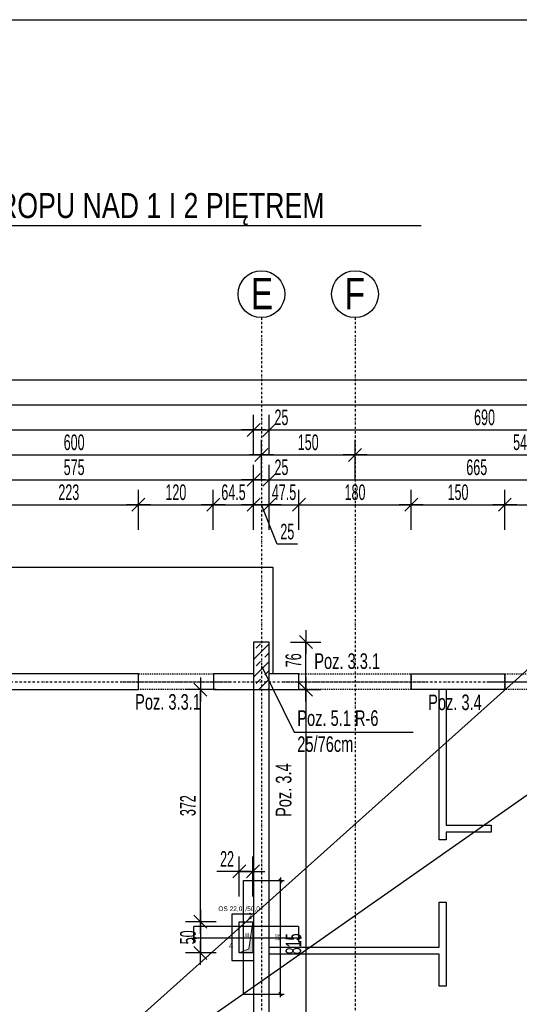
# Model space of a CAD drawing. Header units: millimetres. Extents: x -796 to 14823, y -2819 to 1873.
# Tile 50 of 51: x 12848 to 13648, y 190 to 1767. Entities that reach past the tile are written whole.
import ezdxf
from ezdxf.enums import TextEntityAlignment as Align

# ---------------------------------------------------------------- set-up
doc = ezdxf.new("R2010")
doc.units = ezdxf.units.MM
doc.header["$LTSCALE"] = 10
doc.linetypes.add('MO', pattern=[0.7, 0.35, -0.17, 0.01, -0.17])
doc.linetypes.add('MP', pattern=[0.36, 0.2, -0.16])
for name, color, linetype in [('BA_szr', 1, 'Continuous'), ('BA_txs', 2, 'Continuous'), ('BA_wym', 1, 'Continuous'), ('BD_lpm', 1, 'MP'), ('BD_osm', 1, 'MO'), ('BD_txs', 2, 'Continuous'), ('BD_wic', 1, 'Continuous'), ('BD_wig', 3, 'Continuous'), ('BZ_odn', 1, 'Continuous'), ('BZ_sym', 7, 'Continuous'), ('BZ_txg', 3, 'Continuous'), ('BZ_txs', 2, 'Continuous')]:
    doc.layers.add(name, color=color, linetype=linetype)
doc.layers.add('Nowe_A-Przebicia_Nr_pióra__1', color=7, linetype='Continuous', lineweight=13)
doc.layers.add('Nowe_A-Ściany-Zewnętrzne_Nr_pióra__47', color=7, linetype='Continuous', lineweight=15)
doc.layers.add('Nowe_A-Przebicia_Nr_pióra__102', color=7, linetype='Continuous', lineweight=5, true_color=0xcccccc)
doc.styles.add('BIKTG', font='bikromsw.shx', dxfattribs={"width": 0.8})
doc.styles.add('BIKTS', font='bikromsw.shx', dxfattribs={"width": 0.8})
doc.styles.add('BIKWYM', font='bikromsw.shx', dxfattribs={"width": 0.6})
doc.styles.add('STYL_AUTOMATYCZNY_1', font='arial.ttf')
doc.dimstyles.new('BA_KR_100_cm', dxfattribs={"dimtxt": 25, "dimasz": 1.666667, "dimexe": 24, "dimexo": 0, "dimgap": 0, "dimtad": 0, "dimdec": 1, "dimrnd": 0.5, "dimzin": 9, "dimdsep": 46, "dimtxsty": 'BIKWYM', "dimblk": 'WYM-KR', "dimcen": 0, "dimdle": 20, "dimclrd": 256, "dimclre": 256, "dimclrt": 2, "dimadec": 0, "dimazin": 0, "dimtfac": 0.033333, "dimtdec": 1, "dimtmove": 0, "dimatfit": 3, "dimldrblk": 'WYM-KR', "dimfxl": 25, "dimfxlon": 1, "dimtvp": 0.8, "dimtolj": 1, "dimarcsym": 0})
doc.dimstyles.new('BA_KR_25_cm', dxfattribs={"dimscale": 0.25, "dimtxt": 25, "dimasz": 1.666667, "dimexe": 24, "dimexo": 0, "dimgap": 0, "dimtad": 0, "dimdec": 1, "dimrnd": 0.5, "dimzin": 9, "dimdsep": 46, "dimtxsty": 'BIKWYM', "dimblk": 'WYM-KR', "dimcen": 0, "dimdle": 20, "dimclrd": 256, "dimclre": 256, "dimclrt": 7, "dimadec": 0, "dimazin": 0, "dimtfac": 0.033333, "dimtdec": 1, "dimtmove": 0, "dimatfit": 3, "dimldrblk": 'WYM-KR', "dimfxl": 1, "dimtvp": 0.8, "dimtolj": 1, "dimarcsym": 0})
doc.dimstyles.new('BZ_ST_100_cm', dxfattribs={"dimtxt": 25, "dimasz": 1.666667, "dimexe": 24, "dimexo": 0, "dimgap": 0, "dimtad": 0, "dimdec": 1, "dimrnd": 0.5, "dimdsep": 46, "dimtxsty": 'BIKWYM', "dimblk": 'WYM-ST', "dimcen": 0, "dimdle": 20, "dimclrd": 256, "dimclre": 256, "dimclrt": 7, "dimadec": 0, "dimazin": 0, "dimtfac": 0.033333, "dimtdec": 1, "dimtix": 1, "dimtmove": 2, "dimatfit": 3, "dimldrblk": 'WYM-ST', "dimfxl": 25, "dimfxlon": 1, "dimtvp": 0.8, "dimtolj": 1, "dimtzin": 0, "dimarcsym": 0})

# ---------------------------------------------------------------- blocks, each defined once
blk = doc.blocks.new('WYM-KR')
at = {"linetype": 'ByBlock'}
blk.add_line((11.52, 0), (-11.52, 0), dxfattribs=at)
at = {"color": 7, "linetype": 'ByBlock'}
blk.add_line((6.24, 6.24), (-6.24, -6.24), dxfattribs=at)
blk = doc.blocks.new('*D355')
at = {"layer": 'BD_wic', "lineweight": -2}
for p, q in [((13206.6, 387.9), (13271.6, 387.9)), ((13265.6, 206.3), (13265.6, 387.4)), ((13206.6, 205.9), (13271.6, 205.9))]:
    blk.add_line(p, q, dxfattribs=at)
at = {"layer": 'Defpoints', "color": 0}
for p in [(13206.6, 387.9), (13265.6, 387.9), (13206.6, 205.9)]:
    blk.add_point(p, dxfattribs=at)
at = {"layer": 'BD_wic', "lineweight": -2, "xscale": 0.4166666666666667, "yscale": 0.4166666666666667, "zscale": 0.4166666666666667}
for p, rotation in [((13265.6, 387.9), 90), ((13265.6, 205.9), 270)]:
    blk.add_blockref('WYM-KR', p, dxfattribs=dict(at, rotation=rotation))
at = {"layer": 'BD_wic', "color": 7, "insert": (13260.6, 296.9), "char_height": 6.25, "attachment_point": 5, "rotation": 90, "style": 'BIKWYM'}
blk.add_mtext('\\A1;182', dxfattribs=at)
blk = doc.blocks.new('*D356')
at = {"layer": 'BD_wic', "lineweight": -2}
for p, q in [((13126.6, 314.4), (13126.6, 289.4)), ((13294.6, 314.4), (13294.6, 289.4)), ((13294.2, 295.4), (13127.1, 295.4))]:
    blk.add_line(p, q, dxfattribs=at)
at = {"layer": 'Defpoints', "color": 0}
for p in [(13126.6, 314.4), (13294.6, 314.4), (13126.6, 295.4)]:
    blk.add_point(p, dxfattribs=at)
at = {"layer": 'BD_wic', "lineweight": -2, "xscale": 0.4166666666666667, "yscale": 0.4166666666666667, "zscale": 0.4166666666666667, "rotation": 180}
blk.add_blockref('WYM-KR', (13126.6, 295.4), dxfattribs=at)
at = {"layer": 'BD_wic', "lineweight": -2, "xscale": 0.4166666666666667, "yscale": 0.4166666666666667, "zscale": 0.4166666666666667}
blk.add_blockref('WYM-KR', (13294.6, 295.4), dxfattribs=at)
at = {"layer": 'BD_wic', "color": 7, "insert": (13210.6, 300.4), "char_height": 6.25, "attachment_point": 5, "style": 'BIKWYM'}
blk.add_mtext('\\A1;168', dxfattribs=at)
blk = doc.blocks.new('WYM-ST')
blk.add_hatch(color=256).paths.add_polyline_path([(-13, 2.88), (0, 0), (-13, -2.88)])
blk.add_lwpolyline([(0, 0), (-13, 2.88), (-13, -2.88), (0, 0)])
blk = doc.blocks.new('eoprz')
blk = doc.blocks.new('*D383')
at = {"layer": 'BA_wym', "lineweight": -2}
for p, q in [((12815.1, 949.9), (12815.1, 1013.9)), ((13038.1, 949.9), (13038.1, 1013.9)), ((12816.8, 989.9), (13036.5, 989.9))]:
    blk.add_line(p, q, dxfattribs=at)
at = {"layer": 'Defpoints', "color": 0}
for p in [(13038.1, 989.9), (12815.1, 718.9), (13038.1, 718.9)]:
    blk.add_point(p, dxfattribs=at)
at = {"layer": 'BA_wym', "lineweight": -2, "xscale": 1.666666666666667, "yscale": 1.666666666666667, "zscale": 1.666666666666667, "rotation": 180}
blk.add_blockref('WYM-KR', (12815.1, 989.9), dxfattribs=at)
at = {"layer": 'BA_wym', "lineweight": -2, "xscale": 1.666666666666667, "yscale": 1.666666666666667, "zscale": 1.666666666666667}
blk.add_blockref('WYM-KR', (13038.1, 989.9), dxfattribs=at)
at = {"layer": 'BA_wym', "color": 2, "insert": (12926.6, 1009.9), "char_height": 25, "attachment_point": 5, "style": 'BIKWYM'}
blk.add_mtext('\\A1;223', dxfattribs=at)
blk = doc.blocks.new('*D384')
at = {"layer": 'BA_wym', "lineweight": -2}
for p, q in [((13038.1, 949.9), (13038.1, 1013.9)), ((13158.1, 949.9), (13158.1, 1013.9)), ((13039.8, 989.9), (13156.5, 989.9))]:
    blk.add_line(p, q, dxfattribs=at)
at = {"layer": 'Defpoints', "color": 0}
for p in [(13158.1, 989.9), (13038.1, 718.9), (13158.1, 718.9)]:
    blk.add_point(p, dxfattribs=at)
at = {"layer": 'BA_wym', "lineweight": -2, "xscale": 1.666666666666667, "yscale": 1.666666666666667, "zscale": 1.666666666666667, "rotation": 180}
blk.add_blockref('WYM-KR', (13038.1, 989.9), dxfattribs=at)
at = {"layer": 'BA_wym', "lineweight": -2, "xscale": 1.666666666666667, "yscale": 1.666666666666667, "zscale": 1.666666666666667}
blk.add_blockref('WYM-KR', (13158.1, 989.9), dxfattribs=at)
at = {"layer": 'BA_wym', "color": 2, "insert": (13098.1, 1009.9), "char_height": 25, "attachment_point": 5, "style": 'BIKWYM'}
blk.add_mtext('\\A1;120', dxfattribs=at)
blk = doc.blocks.new('*D385')
at = {"layer": 'BA_wym', "lineweight": -2}
for p, q in [((13158.1, 949.9), (13158.1, 1013.9)), ((13222.6, 949.9), (13222.6, 1013.9)), ((13159.8, 989.9), (13221, 989.9))]:
    blk.add_line(p, q, dxfattribs=at)
at = {"layer": 'Defpoints', "color": 0}
for p in [(13222.6, 989.9), (13222.6, 769.9), (13158.1, 718.9)]:
    blk.add_point(p, dxfattribs=at)
at = {"layer": 'BA_wym', "lineweight": -2, "xscale": 1.666666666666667, "yscale": 1.666666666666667, "zscale": 1.666666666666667, "rotation": 180}
blk.add_blockref('WYM-KR', (13158.1, 989.9), dxfattribs=at)
at = {"layer": 'BA_wym', "lineweight": -2, "xscale": 1.666666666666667, "yscale": 1.666666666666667, "zscale": 1.666666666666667}
blk.add_blockref('WYM-KR', (13222.6, 989.9), dxfattribs=at)
at = {"layer": 'BA_wym', "color": 2, "insert": (13190.4, 1009.9), "char_height": 25, "attachment_point": 5, "style": 'BIKWYM'}
blk.add_mtext('\\A1;64.5', dxfattribs=at)
blk = doc.blocks.new('*D386')
at = {"layer": 'BA_wym', "lineweight": -2}
for p, q in [((13222.6, 949.9), (13222.6, 1013.9)), ((13247.6, 949.9), (13247.6, 1013.9)), ((13221, 989.9), (13219.3, 989.9)), ((13222.6, 989.9), (13247.6, 989.9)), ((13260.4, 926.8), (13235.1, 989.9)), ((13249.3, 989.9), (13251, 989.9)), ((13292.8, 926.8), (13260.4, 926.8))]:
    blk.add_line(p, q, dxfattribs=at)
at = {"layer": 'Defpoints', "color": 0}
for p in [(13247.6, 989.9), (13222.6, 769.9), (13247.6, 769.9)]:
    blk.add_point(p, dxfattribs=at)
at = {"layer": 'BA_wym', "lineweight": -2, "xscale": 1.666666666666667, "yscale": 1.666666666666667, "zscale": 1.666666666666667}
blk.add_blockref('WYM-KR', (13222.6, 989.9), dxfattribs=at)
at = {"layer": 'BA_wym', "lineweight": -2, "xscale": 1.666666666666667, "yscale": 1.666666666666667, "zscale": 1.666666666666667, "rotation": 180}
blk.add_blockref('WYM-KR', (13247.6, 989.9), dxfattribs=at)
at = {"layer": 'BA_wym', "color": 2, "insert": (13276.6, 946.8), "char_height": 25, "attachment_point": 5, "style": 'BIKWYM'}
blk.add_mtext('\\A1;25', dxfattribs=at)
blk = doc.blocks.new('*D387')
at = {"layer": 'BA_wym', "lineweight": -2}
for p, q in [((13247.6, 949.9), (13247.6, 1013.9)), ((13295.1, 949.9), (13295.1, 1013.9)), ((13246, 989.9), (13244.3, 989.9)), ((13247.6, 989.9), (13295.1, 989.9)), ((13296.8, 989.9), (13298.5, 989.9))]:
    blk.add_line(p, q, dxfattribs=at)
at = {"layer": 'Defpoints', "color": 0}
for p in [(13295.1, 989.9), (13247.6, 769.9), (13295.1, 718.9)]:
    blk.add_point(p, dxfattribs=at)
at = {"layer": 'BA_wym', "lineweight": -2, "xscale": 1.666666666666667, "yscale": 1.666666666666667, "zscale": 1.666666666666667}
blk.add_blockref('WYM-KR', (13247.6, 989.9), dxfattribs=at)
at = {"layer": 'BA_wym', "lineweight": -2, "xscale": 1.666666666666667, "yscale": 1.666666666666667, "zscale": 1.666666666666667, "rotation": 180}
blk.add_blockref('WYM-KR', (13295.1, 989.9), dxfattribs=at)
at = {"layer": 'BA_wym', "color": 2, "insert": (13271.4, 1009.9), "char_height": 25, "attachment_point": 5, "style": 'BIKWYM'}
blk.add_mtext('\\A1;47.5', dxfattribs=at)
blk = doc.blocks.new('*D388')
at = {"layer": 'BA_wym', "lineweight": -2}
for p, q in [((13295.1, 949.9), (13295.1, 1013.9)), ((13475.1, 949.9), (13475.1, 1013.9)), ((13296.8, 989.9), (13473.5, 989.9))]:
    blk.add_line(p, q, dxfattribs=at)
at = {"layer": 'Defpoints', "color": 0}
for p in [(13475.1, 989.9), (13295.1, 718.9), (13475.1, 718.9)]:
    blk.add_point(p, dxfattribs=at)
at = {"layer": 'BA_wym', "lineweight": -2, "xscale": 1.666666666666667, "yscale": 1.666666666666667, "zscale": 1.666666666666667, "rotation": 180}
blk.add_blockref('WYM-KR', (13295.1, 989.9), dxfattribs=at)
at = {"layer": 'BA_wym', "lineweight": -2, "xscale": 1.666666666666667, "yscale": 1.666666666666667, "zscale": 1.666666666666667}
blk.add_blockref('WYM-KR', (13475.1, 989.9), dxfattribs=at)
at = {"layer": 'BA_wym', "color": 2, "insert": (13385.1, 1009.9), "char_height": 25, "attachment_point": 5, "style": 'BIKWYM'}
blk.add_mtext('\\A1;180', dxfattribs=at)
blk = doc.blocks.new('*D389')
at = {"layer": 'BA_wym', "lineweight": -2}
for p, q in [((13475.1, 949.9), (13475.1, 1013.9)), ((13625.1, 949.9), (13625.1, 1013.9)), ((13476.8, 989.9), (13623.5, 989.9))]:
    blk.add_line(p, q, dxfattribs=at)
at = {"layer": 'Defpoints', "color": 0}
for p in [(13625.1, 989.9), (13475.1, 718.9), (13625.1, 718.9)]:
    blk.add_point(p, dxfattribs=at)
at = {"layer": 'BA_wym', "lineweight": -2, "xscale": 1.666666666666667, "yscale": 1.666666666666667, "zscale": 1.666666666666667, "rotation": 180}
blk.add_blockref('WYM-KR', (13475.1, 989.9), dxfattribs=at)
at = {"layer": 'BA_wym', "lineweight": -2, "xscale": 1.666666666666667, "yscale": 1.666666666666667, "zscale": 1.666666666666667}
blk.add_blockref('WYM-KR', (13625.1, 989.9), dxfattribs=at)
at = {"layer": 'BA_wym', "color": 2, "insert": (13550.1, 1009.9), "char_height": 25, "attachment_point": 5, "style": 'BIKWYM'}
blk.add_mtext('\\A1;150', dxfattribs=at)
blk = doc.blocks.new('*D390')
at = {"layer": 'BA_wym', "lineweight": -2}
for p, q in [((13625.1, 949.9), (13625.1, 1013.9)), ((13805.1, 949.9), (13805.1, 1013.9)), ((13626.8, 989.9), (13803.5, 989.9))]:
    blk.add_line(p, q, dxfattribs=at)
at = {"layer": 'Defpoints', "color": 0}
for p in [(13805.1, 989.9), (13625.1, 718.9), (13805.1, 718.9)]:
    blk.add_point(p, dxfattribs=at)
at = {"layer": 'BA_wym', "lineweight": -2, "xscale": 1.666666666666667, "yscale": 1.666666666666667, "zscale": 1.666666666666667, "rotation": 180}
blk.add_blockref('WYM-KR', (13625.1, 989.9), dxfattribs=at)
at = {"layer": 'BA_wym', "lineweight": -2, "xscale": 1.666666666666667, "yscale": 1.666666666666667, "zscale": 1.666666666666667}
blk.add_blockref('WYM-KR', (13805.1, 989.9), dxfattribs=at)
at = {"layer": 'BA_wym', "color": 2, "insert": (13715.1, 1009.9), "char_height": 25, "attachment_point": 5, "style": 'BIKWYM'}
blk.add_mtext('\\A1;180', dxfattribs=at)
blk = doc.blocks.new('*D398')
at = {"layer": 'BA_wym', "lineweight": -2}
for p, q in [((12647.6, 989.9), (12647.6, 1053.9)), ((13222.6, 989.9), (13222.6, 1053.9)), ((12649.3, 1029.9), (13221, 1029.9))]:
    blk.add_line(p, q, dxfattribs=at)
at = {"layer": 'Defpoints', "color": 0}
for p in [(13222.6, 1029.9), (13222.6, 769.9), (12647.6, 693.9)]:
    blk.add_point(p, dxfattribs=at)
at = {"layer": 'BA_wym', "lineweight": -2, "xscale": 1.666666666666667, "yscale": 1.666666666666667, "zscale": 1.666666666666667, "rotation": 180}
blk.add_blockref('WYM-KR', (12647.6, 1029.9), dxfattribs=at)
at = {"layer": 'BA_wym', "lineweight": -2, "xscale": 1.666666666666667, "yscale": 1.666666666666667, "zscale": 1.666666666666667}
blk.add_blockref('WYM-KR', (13222.6, 1029.9), dxfattribs=at)
at = {"layer": 'BA_wym', "color": 2, "insert": (12935.1, 1049.9), "char_height": 25, "attachment_point": 5, "style": 'BIKWYM'}
blk.add_mtext('\\A1;575', dxfattribs=at)
blk = doc.blocks.new('*D399')
at = {"layer": 'BA_wym', "lineweight": -2}
for p, q in [((13222.6, 989.9), (13222.6, 1053.9)), ((13247.6, 989.9), (13247.6, 1053.9)), ((13221, 1029.9), (13219.3, 1029.9)), ((13222.6, 1029.9), (13247.6, 1029.9)), ((13249.3, 1029.9), (13283.4, 1029.9))]:
    blk.add_line(p, q, dxfattribs=at)
at = {"layer": 'Defpoints', "color": 0}
for p in [(13247.6, 1029.9), (13222.6, 769.9), (13247.6, 769.9)]:
    blk.add_point(p, dxfattribs=at)
at = {"layer": 'BA_wym', "lineweight": -2, "xscale": 1.666666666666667, "yscale": 1.666666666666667, "zscale": 1.666666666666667}
blk.add_blockref('WYM-KR', (13222.6, 1029.9), dxfattribs=at)
at = {"layer": 'BA_wym', "lineweight": -2, "xscale": 1.666666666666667, "yscale": 1.666666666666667, "zscale": 1.666666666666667, "rotation": 180}
blk.add_blockref('WYM-KR', (13247.6, 1029.9), dxfattribs=at)
at = {"layer": 'BA_wym', "color": 2, "insert": (13267.2, 1049.9), "char_height": 25, "attachment_point": 5, "style": 'BIKWYM'}
blk.add_mtext('\\A1;25', dxfattribs=at)
blk = doc.blocks.new('*D400')
at = {"layer": 'BA_wym', "lineweight": -2}
for p, q in [((13247.6, 989.9), (13247.6, 1053.9)), ((13912.6, 989.9), (13912.6, 1053.9)), ((13249.3, 1029.9), (13911, 1029.9))]:
    blk.add_line(p, q, dxfattribs=at)
at = {"layer": 'Defpoints', "color": 0}
for p in [(13912.6, 1029.9), (13247.6, 769.9), (13912.6, 718.9)]:
    blk.add_point(p, dxfattribs=at)
at = {"layer": 'BA_wym', "lineweight": -2, "xscale": 1.666666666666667, "yscale": 1.666666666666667, "zscale": 1.666666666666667, "rotation": 180}
blk.add_blockref('WYM-KR', (13247.6, 1029.9), dxfattribs=at)
at = {"layer": 'BA_wym', "lineweight": -2, "xscale": 1.666666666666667, "yscale": 1.666666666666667, "zscale": 1.666666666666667}
blk.add_blockref('WYM-KR', (13912.6, 1029.9), dxfattribs=at)
at = {"layer": 'BA_wym', "color": 2, "insert": (13580.1, 1049.9), "char_height": 25, "attachment_point": 5, "style": 'BIKWYM'}
blk.add_mtext('\\A1;665', dxfattribs=at)
blk = doc.blocks.new('*D406')
at = {"layer": 'BA_wym', "lineweight": -2}
for p, q in [((12635.1, 1029.9), (12635.1, 1093.9)), ((13235.1, 1029.9), (13235.1, 1093.9)), ((12636.8, 1069.9), (13233.5, 1069.9))]:
    blk.add_line(p, q, dxfattribs=at)
at = {"layer": 'Defpoints', "color": 0}
for p in [(13235.1, 1069.9), (13235.1, 889.9), (12635.1, 718.9)]:
    blk.add_point(p, dxfattribs=at)
at = {"layer": 'BA_wym', "lineweight": -2, "xscale": 1.666666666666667, "yscale": 1.666666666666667, "zscale": 1.666666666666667, "rotation": 180}
blk.add_blockref('WYM-KR', (12635.1, 1069.9), dxfattribs=at)
at = {"layer": 'BA_wym', "lineweight": -2, "xscale": 1.666666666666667, "yscale": 1.666666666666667, "zscale": 1.666666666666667}
blk.add_blockref('WYM-KR', (13235.1, 1069.9), dxfattribs=at)
at = {"layer": 'BA_wym', "color": 2, "insert": (12935.1, 1089.9), "char_height": 25, "attachment_point": 5, "style": 'BIKWYM'}
blk.add_mtext('\\A1;600', dxfattribs=at)
blk = doc.blocks.new('*D407')
at = {"layer": 'BA_wym', "lineweight": -2}
for p, q in [((13235.1, 1029.9), (13235.1, 1093.9)), ((13385.1, 1029.9), (13385.1, 1093.9)), ((13236.8, 1069.9), (13383.5, 1069.9))]:
    blk.add_line(p, q, dxfattribs=at)
at = {"layer": 'Defpoints', "color": 0}
for p in [(13385.1, 1069.9), (13235.1, 889.9), (13385.1, 712.3)]:
    blk.add_point(p, dxfattribs=at)
at = {"layer": 'BA_wym', "lineweight": -2, "xscale": 1.666666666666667, "yscale": 1.666666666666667, "zscale": 1.666666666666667, "rotation": 180}
blk.add_blockref('WYM-KR', (13235.1, 1069.9), dxfattribs=at)
at = {"layer": 'BA_wym', "lineweight": -2, "xscale": 1.666666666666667, "yscale": 1.666666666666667, "zscale": 1.666666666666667}
blk.add_blockref('WYM-KR', (13385.1, 1069.9), dxfattribs=at)
at = {"layer": 'BA_wym', "color": 2, "insert": (13310.1, 1089.9), "char_height": 25, "attachment_point": 5, "style": 'BIKWYM'}
blk.add_mtext('\\A1;150', dxfattribs=at)
blk = doc.blocks.new('*D408')
at = {"layer": 'BA_wym', "lineweight": -2}
for p, q in [((13385.1, 1029.9), (13385.1, 1093.9)), ((13925.1, 1029.9), (13925.1, 1093.9)), ((13386.8, 1069.9), (13923.5, 1069.9))]:
    blk.add_line(p, q, dxfattribs=at)
at = {"layer": 'Defpoints', "color": 0}
for p in [(13925.1, 1069.9), (13385.1, 712.3), (13925.1, 712.3)]:
    blk.add_point(p, dxfattribs=at)
at = {"layer": 'BA_wym', "lineweight": -2, "xscale": 1.666666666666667, "yscale": 1.666666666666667, "zscale": 1.666666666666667, "rotation": 180}
blk.add_blockref('WYM-KR', (13385.1, 1069.9), dxfattribs=at)
at = {"layer": 'BA_wym', "lineweight": -2, "xscale": 1.666666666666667, "yscale": 1.666666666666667, "zscale": 1.666666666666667}
blk.add_blockref('WYM-KR', (13925.1, 1069.9), dxfattribs=at)
at = {"layer": 'BA_wym', "color": 2, "insert": (13655.1, 1089.9), "char_height": 25, "attachment_point": 5, "style": 'BIKWYM'}
blk.add_mtext('\\A1;540', dxfattribs=at)
blk = doc.blocks.new('*D410')
at = {"layer": 'BA_wym', "lineweight": -2}
for p, q in [((11332.6, 1109.9), (11332.6, 1173.9)), ((13937.6, 1109.9), (13937.6, 1173.9)), ((11334.3, 1149.9), (13936, 1149.9))]:
    blk.add_line(p, q, dxfattribs=at)
at = {"layer": 'Defpoints', "color": 0}
for p in [(13937.6, 1149.9), (11332.6, 718.9), (13937.6, 718.9)]:
    blk.add_point(p, dxfattribs=at)
at = {"layer": 'BA_wym', "lineweight": -2, "xscale": 1.666666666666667, "yscale": 1.666666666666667, "zscale": 1.666666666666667, "rotation": 180}
blk.add_blockref('WYM-KR', (11332.6, 1149.9), dxfattribs=at)
at = {"layer": 'BA_wym', "lineweight": -2, "xscale": 1.666666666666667, "yscale": 1.666666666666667, "zscale": 1.666666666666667}
blk.add_blockref('WYM-KR', (13937.6, 1149.9), dxfattribs=at)
at = {"layer": 'BA_wym', "color": 2, "insert": (12635.1, 1169.9), "char_height": 25, "attachment_point": 5, "style": 'BIKWYM'}
blk.add_mtext('\\A1;2605', dxfattribs=at)
blk = doc.blocks.new('*D412')
at = {"layer": 'BA_wym', "lineweight": -2}
for p, q in [((12047.6, 1069.9), (12047.6, 1133.9)), ((13222.6, 1069.9), (13222.6, 1133.9)), ((12049.3, 1109.9), (13221, 1109.9))]:
    blk.add_line(p, q, dxfattribs=at)
at = {"layer": 'Defpoints', "color": 0}
for p in [(13222.6, 1109.9), (12047.6, 769.9), (13222.6, 769.9)]:
    blk.add_point(p, dxfattribs=at)
at = {"layer": 'BA_wym', "lineweight": -2, "xscale": 1.666666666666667, "yscale": 1.666666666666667, "zscale": 1.666666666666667, "rotation": 180}
blk.add_blockref('WYM-KR', (12047.6, 1109.9), dxfattribs=at)
at = {"layer": 'BA_wym', "lineweight": -2, "xscale": 1.666666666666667, "yscale": 1.666666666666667, "zscale": 1.666666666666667}
blk.add_blockref('WYM-KR', (13222.6, 1109.9), dxfattribs=at)
at = {"layer": 'BA_wym', "color": 2, "insert": (12635.1, 1129.9), "char_height": 25, "attachment_point": 5, "style": 'BIKWYM'}
blk.add_mtext('\\A1;1175', dxfattribs=at)
blk = doc.blocks.new('*D413')
at = {"layer": 'BA_wym', "lineweight": -2}
for p, q in [((13247.6, 1069.9), (13247.6, 1133.9)), ((13937.6, 1069.9), (13937.6, 1133.9)), ((13249.3, 1109.9), (13936, 1109.9))]:
    blk.add_line(p, q, dxfattribs=at)
at = {"layer": 'Defpoints', "color": 0}
for p in [(13937.6, 1109.9), (13247.6, 769.9), (13937.6, 718.9)]:
    blk.add_point(p, dxfattribs=at)
at = {"layer": 'BA_wym', "lineweight": -2, "xscale": 1.666666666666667, "yscale": 1.666666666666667, "zscale": 1.666666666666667, "rotation": 180}
blk.add_blockref('WYM-KR', (13247.6, 1109.9), dxfattribs=at)
at = {"layer": 'BA_wym', "lineweight": -2, "xscale": 1.666666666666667, "yscale": 1.666666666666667, "zscale": 1.666666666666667}
blk.add_blockref('WYM-KR', (13937.6, 1109.9), dxfattribs=at)
at = {"layer": 'BA_wym', "color": 2, "insert": (13592.6, 1129.9), "char_height": 25, "attachment_point": 5, "style": 'BIKWYM'}
blk.add_mtext('\\A1;690', dxfattribs=at)
blk = doc.blocks.new('*D512')
at = {"layer": 'BA_wym', "lineweight": -2}
for p, q in [((14343.6, 769.9), (14392.6, 769.9)), ((14368.6, 720.5), (14368.6, 768.2)), ((14343.6, 718.9), (14392.6, 718.9))]:
    blk.add_line(p, q, dxfattribs=at)
at = {"layer": 'Defpoints', "color": 0}
for p in [(13247.6, 769.9), (14368.6, 769.9), (13937.6, 718.9)]:
    blk.add_point(p, dxfattribs=at)
at = {"layer": 'BA_wym', "lineweight": -2, "xscale": 1.666666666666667, "yscale": 1.666666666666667, "zscale": 1.666666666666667}
for p, rotation in [((14368.6, 769.9), 90), ((14368.6, 718.9), 270)]:
    blk.add_blockref('WYM-KR', p, dxfattribs=dict(at, rotation=rotation))
at = {"layer": 'BA_wym', "color": 2, "insert": (14348.6, 744.4), "char_height": 25, "attachment_point": 5, "rotation": 90, "style": 'BIKWYM'}
blk.add_mtext('\\A1;51', dxfattribs=at)
blk = doc.blocks.new('*D515')
at = {"layer": 'BA_wym', "lineweight": -2}
for p, q in [((14383.6, 769.9), (14432.6, 769.9)), ((14408.6, 768.2), (14408.6, -1275.5)), ((14383.6, -1277.1), (14432.6, -1277.1))]:
    blk.add_line(p, q, dxfattribs=at)
at = {"layer": 'Defpoints', "color": 0}
for p in [(13247.6, 769.9), (13937.6, -1277.1), (14408.6, -1277.1)]:
    blk.add_point(p, dxfattribs=at)
at = {"layer": 'BA_wym', "lineweight": -2, "xscale": 1.666666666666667, "yscale": 1.666666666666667, "zscale": 1.666666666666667}
for p, rotation in [((14408.6, 769.9), 90), ((14408.6, -1277.1), 270)]:
    blk.add_blockref('WYM-KR', p, dxfattribs=dict(at, rotation=rotation))
at = {"layer": 'BA_wym', "color": 2, "insert": (14388.6, -253.6), "char_height": 25, "attachment_point": 5, "rotation": 90, "style": 'BIKWYM'}
blk.add_mtext('\\A1;2047', dxfattribs=at)
blk = doc.blocks.new('*D516')
at = {"layer": 'BA_wym', "lineweight": -2}
for p, q in [((13222.6, 1069.9), (13222.6, 1133.9)), ((13247.6, 1069.9), (13247.6, 1133.9)), ((13221, 1109.9), (13219.3, 1109.9)), ((13222.6, 1109.9), (13247.6, 1109.9)), ((13249.3, 1109.9), (13283.4, 1109.9))]:
    blk.add_line(p, q, dxfattribs=at)
at = {"layer": 'Defpoints', "color": 0}
for p in [(13247.6, 1109.9), (13222.6, 769.9), (13247.6, 769.9)]:
    blk.add_point(p, dxfattribs=at)
at = {"layer": 'BA_wym', "lineweight": -2, "xscale": 1.666666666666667, "yscale": 1.666666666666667, "zscale": 1.666666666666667}
blk.add_blockref('WYM-KR', (13222.6, 1109.9), dxfattribs=at)
at = {"layer": 'BA_wym', "lineweight": -2, "xscale": 1.666666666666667, "yscale": 1.666666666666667, "zscale": 1.666666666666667, "rotation": 180}
blk.add_blockref('WYM-KR', (13247.6, 1109.9), dxfattribs=at)
at = {"layer": 'BA_wym', "color": 2, "insert": (13267.2, 1129.9), "char_height": 25, "attachment_point": 5, "style": 'BIKWYM'}
blk.add_mtext('\\A1;25', dxfattribs=at)
blk = doc.blocks.new('*D558')
at = {"layer": 'BA_wym', "lineweight": -2}
for p, q in [((13281.5, 769.9), (13330.5, 769.9)), ((13306.5, 695.5), (13306.5, 768.2)), ((13281.5, 693.9), (13330.5, 693.9))]:
    blk.add_line(p, q, dxfattribs=at)
at = {"layer": 'Defpoints', "color": 0}
for p in [(13247.6, 769.9), (13306.5, 769.9), (13266.5, 693.9)]:
    blk.add_point(p, dxfattribs=at)
at = {"layer": 'BA_wym', "lineweight": -2, "xscale": 1.666666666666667, "yscale": 1.666666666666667, "zscale": 1.666666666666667}
for p, rotation in [((13306.5, 769.9), 90), ((13306.5, 693.9), 270)]:
    blk.add_blockref('WYM-KR', p, dxfattribs=dict(at, rotation=rotation))
at = {"layer": 'BA_wym', "color": 2, "insert": (13286.5, 740.8), "char_height": 25, "attachment_point": 5, "rotation": 90, "style": 'BIKWYM'}
blk.add_mtext('\\A1;76', dxfattribs=at)
blk = doc.blocks.new('*D559')
at = {"layer": 'BA_wym', "lineweight": -2}
for p, q in [((13281.5, 693.9), (13330.5, 693.9)), ((13306.5, 692.2), (13306.5, -119.5)), ((13281.5, -121.1), (13330.5, -121.1))]:
    blk.add_line(p, q, dxfattribs=at)
at = {"layer": 'Defpoints', "color": 0}
for p in [(13247.6, 693.9), (13266.5, -121.1), (13306.5, -121.1)]:
    blk.add_point(p, dxfattribs=at)
at = {"layer": 'BA_wym', "lineweight": -2, "xscale": 1.666666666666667, "yscale": 1.666666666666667, "zscale": 1.666666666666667}
for p, rotation in [((13306.5, 693.9), 90), ((13306.5, -121.1), 270)]:
    blk.add_blockref('WYM-KR', p, dxfattribs=dict(at, rotation=rotation))
at = {"layer": 'BA_wym', "color": 2, "insert": (13286.5, 286.4), "char_height": 25, "attachment_point": 5, "rotation": 90, "style": 'BIKWYM'}
blk.add_mtext('\\A1;815', dxfattribs=at)
blk = doc.blocks.new('*D621')
at = {"layer": 'BA_wym', "lineweight": -2}
for p, q in [((13199.6, 362.6), (13199.6, 426.6)), ((13221.6, 362.6), (13221.6, 426.6)), ((13198, 402.6), (13163.9, 402.6)), ((13199.6, 402.6), (13221.6, 402.6)), ((13223.3, 402.6), (13225, 402.6))]:
    blk.add_line(p, q, dxfattribs=at)
at = {"layer": 'Defpoints', "color": 0}
for p in [(13221.6, 402.6), (13199.6, 271.9), (13221.6, 271.9)]:
    blk.add_point(p, dxfattribs=at)
at = {"layer": 'BA_wym', "lineweight": -2, "xscale": 1.666666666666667, "yscale": 1.666666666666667, "zscale": 1.666666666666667}
blk.add_blockref('WYM-KR', (13199.6, 402.6), dxfattribs=at)
at = {"layer": 'BA_wym', "lineweight": -2, "xscale": 1.666666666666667, "yscale": 1.666666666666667, "zscale": 1.666666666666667, "rotation": 180}
blk.add_blockref('WYM-KR', (13221.6, 402.6), dxfattribs=at)
at = {"layer": 'BA_wym', "color": 2, "insert": (13180.1, 422.6), "char_height": 25, "attachment_point": 5, "style": 'BIKWYM'}
blk.add_mtext('\\A1;22', dxfattribs=at)
blk = doc.blocks.new('*D622')
at = {"layer": 'BA_wym', "lineweight": -2}
for p, q in [((13162.5, 693.9), (13113.5, 693.9)), ((13137.5, 323.5), (13137.5, 692.2)), ((13162.5, 321.9), (13113.5, 321.9))]:
    blk.add_line(p, q, dxfattribs=at)
at = {"layer": 'Defpoints', "color": 0}
for p in [(13137.5, 693.9), (13177.5, 693.9), (13199.6, 321.9)]:
    blk.add_point(p, dxfattribs=at)
at = {"layer": 'BA_wym', "lineweight": -2, "xscale": 1.666666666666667, "yscale": 1.666666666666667, "zscale": 1.666666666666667}
for p, rotation in [((13137.5, 693.9), 90), ((13137.5, 321.9), 270)]:
    blk.add_blockref('WYM-KR', p, dxfattribs=dict(at, rotation=rotation))
at = {"layer": 'BA_wym', "color": 2, "insert": (13117.5, 507.9), "char_height": 25, "attachment_point": 5, "rotation": 90, "style": 'BIKWYM'}
blk.add_mtext('\\A1;372', dxfattribs=at)
blk = doc.blocks.new('*D623')
at = {"layer": 'BA_wym', "lineweight": -2}
for p, q in [((13162.5, 321.9), (13113.5, 321.9)), ((13137.5, 320.2), (13137.5, 273.5)), ((13162.5, 271.9), (13113.5, 271.9))]:
    blk.add_line(p, q, dxfattribs=at)
at = {"layer": 'Defpoints', "color": 0}
for p in [(13199.6, 321.9), (13137.5, 271.9), (13199.6, 271.9)]:
    blk.add_point(p, dxfattribs=at)
at = {"layer": 'BA_wym', "lineweight": -2, "xscale": 1.666666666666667, "yscale": 1.666666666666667, "zscale": 1.666666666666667}
for p, rotation in [((13137.5, 321.9), 90), ((13137.5, 271.9), 270)]:
    blk.add_blockref('WYM-KR', p, dxfattribs=dict(at, rotation=rotation))
at = {"layer": 'BA_wym', "color": 2, "insert": (13117.5, 296.9), "char_height": 25, "attachment_point": 5, "rotation": 90, "style": 'BIKWYM'}
blk.add_mtext('\\A1;50', dxfattribs=at)
blk = doc.blocks.new('*D628')
at = {"layer": 'BA_wym', "lineweight": -2}
for p, q in [((11161.6, 1149.9), (11161.6, 1213.9)), ((14108.6, 1149.9), (14108.6, 1213.9)), ((11163.3, 1189.9), (14107, 1189.9))]:
    blk.add_line(p, q, dxfattribs=at)
at = {"layer": 'Defpoints', "color": 0}
for p in [(14108.6, 1189.9), (11161.6, 456.4), (14108.6, 456.4)]:
    blk.add_point(p, dxfattribs=at)
at = {"layer": 'BA_wym', "lineweight": -2, "xscale": 1.666666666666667, "yscale": 1.666666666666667, "zscale": 1.666666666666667, "rotation": 180}
blk.add_blockref('WYM-KR', (11161.6, 1189.9), dxfattribs=at)
at = {"layer": 'BA_wym', "lineweight": -2, "xscale": 1.666666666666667, "yscale": 1.666666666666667, "zscale": 1.666666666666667}
blk.add_blockref('WYM-KR', (14108.6, 1189.9), dxfattribs=at)
at = {"layer": 'BA_wym', "color": 2, "insert": (12635.1, 1209.9), "char_height": 25, "attachment_point": 5, "style": 'BIKWYM'}
blk.add_mtext('\\A1;2947', dxfattribs=at)

msp = doc.modelspace()

# ---------------------------------------------------------------- hatches: boundary and pattern name
at = {"layer": 'BA_szr'}
h = msp.add_hatch(dxfattribs=at)
h.set_pattern_fill('BIK_ZELBET', color=256, scale=100, angle=45, pattern_type=2)
h.set_pattern_definition([(45, (1608.867, -349.997), (-14.142136, 14.142136), []), (45, (1601.796, -342.926), (-14.142136, 14.142136), [10, -10])])
h.paths.add_polyline_path([(13222.64, 693.85), (13247.64, 693.85), (13247.64, 769.85), (13222.64, 769.85)])
at = {"layer": 'Nowe_A-Przebicia_Nr_pióra__102', "linetype": 'Continuous', "lineweight": 5, "true_color": 0xcccccc}
msp.add_hatch(color=254, dxfattribs=at).paths.add_polyline_path([(13199.64, 271.85), (13221.64, 271.85), (13221.64, 321.85), (13214.94, 278.56)])

# ---------------------------------------------------------------- linework, layer by layer
at = {"layer": 'BD_lpm'}
for points in [[(13158.14, 693.85), (13038.14, 693.85), (13038.14, 718.85), (13158.14, 718.85)], [(13475.14, 693.85), (13295.14, 693.85), (13295.14, 718.85), (13475.14, 718.85)], [(13805.14, 693.85), (13625.14, 693.85), (13625.14, 718.85), (13805.14, 718.85)]]:
    msp.add_lwpolyline(points, close=True, dxfattribs=at)
at = {"layer": 'BD_osm', "color": 5}
for p, q in [((13013.14, 706.35), (13183.14, 706.35)), ((13270.14, 706.35), (13500.14, 706.35)), ((13600.14, 706.35), (13830.14, 706.35))]:
    msp.add_line(p, q, dxfattribs=at)
at = {"layer": 'BD_osm'}
for points in [[(13235.14, 1289.86), (13235.14, -1782.6)], [(13385.14, 1289.86), (13385.14, -1782.6)], [(10761.64, 706.35), (14508.64, 706.35)]]:
    msp.add_lwpolyline(points, dxfattribs=at)
at = {"layer": 'BD_wic', "color": 5}
for p, q in [((10396.41, -2199.47), (14823.18, 1767.09)), ((13206.65, 205.85), (13206.65, 387.85)), ((13294.64, 314.42), (13126.64, 314.42))]:
    msp.add_line(p, q, dxfattribs=at)
msp.add_lwpolyline([(10396.41, 1767.09), (14823.18, 1767.09), (14823.18, -2199.47), (10396.41, -2199.47)], close=True, dxfattribs=at)
at = {"layer": 'BD_wic', "color": 9}
msp.add_lwpolyline([(12810.18, 718.85), (12810.18, 889.86), (13253.65, 889.87), (13253.65, 718.85)], dxfattribs=at)
at = {"layer": 'BD_wic'}
for points in [[(11332.64, -1106.15), (13937.64, 718.85)], [(13531.14, 693.85), (13531.14, 476.85), (13603.14, 476.85), (13603.14, 465.35), (13531.14, 465.35), (13531.14, 453.35), (13519.64, 453.35), (13519.64, 693.85)], [(13247.64, 281.35), (13519.64, 281.35), (13519.64, 353.35), (13531.14, 353.35), (13531.14, 218.85), (13519.64, 218.85), (13519.64, 269.85), (13247.64, 269.85)], [(13222.64, 333.85), (13187.64, 333.85), (13187.64, 259.85), (13222.64, 259.85)], [(13222.64, 271.85), (13199.64, 271.85), (13199.64, 321.85), (13222.64, 321.85)]]:
    msp.add_lwpolyline(points, dxfattribs=at)
for centre in [(13235.14, 1327.36), (13385.14, 1327.36)]:
    msp.add_circle(centre, 37.5, dxfattribs=at)
at = {"layer": 'BD_wig'}
msp.add_lwpolyline([(13295.14, 693.85), (13295.14, 718.85), (13247.64, 718.85), (13247.64, 769.85), (13222.64, 769.85), (13222.64, 718.85), (13158.14, 718.85), (13158.14, 693.85), (13222.64, 693.85), (13222.64, -121.15), (12986.14, -121.15), (12986.14, -146.15), (13261.64, -146.15), (13261.64, -121.15), (13247.64, -121.15), (13247.64, 693.85), (13295.14, 693.85)], dxfattribs=at)
for points in [[(13222.64, 693.85), (13247.64, 693.85), (13247.64, 769.85), (13222.64, 769.85)], [(12815.14, 693.85), (13038.14, 693.85), (13038.14, 718.85), (12815.14, 718.85)], [(13625.14, 693.85), (13475.14, 693.85), (13475.14, 718.85), (13625.14, 718.85)]]:
    msp.add_lwpolyline(points, close=True, dxfattribs=at)
at = {"layer": 'BZ_txg'}
msp.add_lwpolyline([(11779.83, 1437.34), (13490.86, 1437.34)], dxfattribs=at)
at = {"layer": 'Nowe_A-Przebicia_Nr_pióra__1', "color": 7, "linetype": 'Continuous', "lineweight": 13}
for p, q in [((13214.94, 278.56), (13221.64, 321.85)), ((13221.64, 271.85), (13221.64, 321.85)), ((13199.64, 271.85), (13214.94, 278.56))]:
    msp.add_line(p, q, dxfattribs=at)
at = {"layer": 'Nowe_A-Ściany-Zewnętrzne_Nr_pióra__47', "color": 7, "linetype": 'Continuous', "lineweight": 15}
for p, q in [((13199.64, 321.85), (13221.64, 321.85)), ((13199.64, 271.85), (13199.64, 321.85)), ((13221.64, 271.85), (13199.64, 271.85))]:
    msp.add_line(p, q, dxfattribs=at)

# ---------------------------------------------------------------- block references
at = {"layer": 'BZ_sym'}
ref = msp.add_blockref('eoprz', (12637.25, 1437.34), dxfattribs=at)
ref.add_attrib('Nazwa', 'SCHEMAT KONSTRUKCJI 1 I 2 PIĘTRA I STROPU NAD 1 I 2 PIĘTREM', dxfattribs={"layer": 'BZ_txg', "height": 40, "style": 'BIKTG', "width": 0.8}).set_placement((12637.25, 1469.34), align=Align.MIDDLE_CENTER)
ref.add_attrib('Skala', 'Skala 1:100', dxfattribs={"layer": 'BZ_txs', "height": 25, "style": 'BIKTS', "width": 0.8}).set_placement((12637.25, 1412.34), align=Align.MIDDLE_CENTER)

# ---------------------------------------------------------------- texts
at = {"layer": 'BA_txs', "style": 'BIKTS', "width": 0.7}
for s, p in [('Poz. 3.3.1', (13319.82, 726.95)), ('Poz. 3.3.1', (13032.82, 661.69)), ('Poz. 3.4', (13502.29, 660.96))]:
    msp.add_text(s, height=25, dxfattribs=at).set_placement(p)
msp.add_text('Poz. 3.4', height=25, rotation=90, dxfattribs=at).set_placement((13283.17, 489.81))
at = {"layer": 'BD_txs', "style": 'BIKTS', "width": 0.8}
for s, p in [('E', (13218.33, 1303.3)), ('F', (13368.33, 1303.3))]:
    msp.add_text(s, height=50, dxfattribs=at).set_placement(p)
at = {"layer": 'BZ_txs', "insert": (13292.62, 660.66), "char_height": 25, "width": 452.0462, "attachment_point": 1, "style": 'BIKTS'}
msp.add_mtext('{\\W0.7;Poz. 5.1 R-6\\P\\A1;25/76cm}', dxfattribs=at)
at = {"layer": 'BZ_txs', "color": 3, "char_height": 10, "width": 452.0462, "attachment_point": 1, "style": 'BIKTS'}
for s, insert in [('{\\W0.7;2}', (13213.63, 336.15)), ('{\\W0.7;4}', (13183.35, 288.88))]:
    msp.add_mtext(s, dxfattribs=dict(at, insert=insert))
at = {"layer": 'Nowe_A-Przebicia_Nr_pióra__1', "color": 7, "lineweight": 13, "style": 'STYL_AUTOMATYCZNY_1'}
for s, p in [(' /50,0', (13206.54, 338.96)), ('OS 22,0', (13166.18, 338.96))]:
    msp.add_text(s, height=7.5, dxfattribs=at).set_placement(p)

# ---------------------------------------------------------------- dimensions: what is measured, and where the dimension line sits
at = {"layer": 'BA_wym'}
for base, p1, p2, override, picture, middle in [((14108.64, 1189.86), (11161.64, 456.35), (14108.64, 456.35), {"dimatfit": 1, "dimfxl": 40}, '*D628', (12635.14, 1209.86)), ((13937.64, 1149.86), (11332.64, 718.85), (13937.64, 718.85), {"dimatfit": 1, "dimfxl": 40}, '*D410', (12635.14, 1169.86)), ((13222.63, 1109.86), (12047.65, 769.85), (13222.63, 769.85), {"dimtmove": 1, "dimatfit": 1, "dimfxl": 40}, '*D412', (12635.14, 1129.86)), ((13247.64, 1109.86), (13222.63, 769.85), (13247.64, 769.85), {"dimatfit": 1, "dimfxl": 40}, '*D516', (13267.17, 1129.86)), ((13937.64, 1109.86), (13247.64, 769.85), (13937.64, 718.85), {"dimtmove": 1, "dimatfit": 1, "dimfxl": 40}, '*D413', (13592.64, 1129.86)), ((13235.14, 1069.86), (12635.14, 718.85), (13235.14, 889.86), {"dimtmove": 1, "dimatfit": 1, "dimfxl": 40}, '*D406', (12935.14, 1089.86)), ((13385.14, 1069.86), (13235.14, 889.86), (13385.14, 712.25), {"dimtmove": 1, "dimatfit": 1, "dimfxl": 40}, '*D407', (13310.14, 1089.86)), ((13925.14, 1069.86), (13385.14, 712.25), (13925.14, 712.25), {"dimtmove": 1, "dimatfit": 1, "dimfxl": 40}, '*D408', (13655.14, 1089.86)), ((13222.64, 1029.86), (12647.64, 693.85), (13222.64, 769.85), {"dimtmove": 1, "dimatfit": 1, "dimfxl": 40}, '*D398', (12935.14, 1049.86)), ((13247.64, 1029.86), (13222.64, 769.85), (13247.64, 769.85), {"dimblk": 'WYM-KR', "dimatfit": 1, "dimfxl": 40}, '*D399', (13267.17, 1049.86)), ((13912.64, 1029.86), (13247.64, 769.85), (13912.64, 718.85), {"dimtmove": 1, "dimatfit": 1, "dimfxl": 40}, '*D400', (13580.14, 1049.86)), ((13038.14, 989.86), (12815.14, 718.85), (13038.14, 718.85), {"dimtmove": 1, "dimatfit": 1, "dimfxl": 40}, '*D383', (12926.64, 1009.86)), ((13158.14, 989.86), (13038.14, 718.85), (13158.14, 718.85), {"dimtmove": 1, "dimatfit": 1, "dimfxl": 40}, '*D384', (13098.14, 1009.86)), ((13222.64, 989.86), (13158.14, 718.85), (13222.64, 769.85), {"dimtmove": 1, "dimatfit": 1, "dimfxl": 40}, '*D385', (13190.39, 1009.86)), ((13475.14, 989.86), (13295.14, 718.85), (13475.14, 718.85), {"dimtmove": 1, "dimatfit": 1, "dimfxl": 40}, '*D388', (13385.14, 1009.86)), ((13625.14, 989.86), (13475.14, 718.85), (13625.14, 718.85), {"dimtmove": 1, "dimatfit": 1, "dimfxl": 40}, '*D389', (13550.14, 1009.86)), ((13805.14, 989.86), (13625.14, 718.85), (13805.14, 718.85), {"dimtmove": 1, "dimatfit": 1, "dimfxl": 40}, '*D390', (13715.14, 1009.86))]:
    dim = msp.add_linear_dim(base=base, p1=p1, p2=p2, dimstyle='BA_KR_100_cm', override=override, dxfattribs=at)
    dim.commit()
    dim.dimension.update_dxf_attribs({"geometry": picture, "text_midpoint": middle})
for base, p1, p2, override, picture, middle in [((13295.14, 989.86), (13247.64, 769.85), (13295.14, 718.85), {"dimatfit": 1, "dimfxl": 40}, '*D387', (13271.39, 989.86)), ((13247.64, 989.86), (13222.64, 769.85), (13247.64, 769.85), {"dimblk": 'WYM-KR', "dimtmove": 1, "dimatfit": 1, "dimfxl": 40}, '*D386', (13260.43, 926.82)), ((13221.64, 402.64), (13199.64, 271.85), (13221.64, 271.85), {"dimatfit": 1, "dimfxl": 40}, '*D621', (13180.12, 402.64))]:
    dim = msp.add_linear_dim(base=base, p1=p1, p2=p2, dimstyle='BA_KR_100_cm', override=override, dxfattribs=at)
    dim.commit()
    dim.dimension.update_dxf_attribs({"geometry": picture, "text_midpoint": middle, "dimtype": 160})
for base, p1, p2, picture, middle in [((14368.64, 769.85), (13937.64, 718.85), (13247.64, 769.85), '*D512', (14348.64, 744.35)), ((14408.64, -1277.15), (13247.64, 769.85), (13937.64, -1277.15), '*D515', (14388.64, -253.65)), ((13137.53, 693.85), (13199.64, 321.85), (13177.53, 693.85), '*D622', (13117.53, 507.85)), ((13306.51, -121.15), (13247.64, 693.85), (13266.51, -121.15), '*D559', (13286.51, 286.35)), ((13137.53, 271.85), (13199.64, 321.85), (13199.64, 271.85), '*D623', (13117.53, 296.85))]:
    dim = msp.add_linear_dim(base=base, p1=p1, p2=p2, angle=90, dimstyle='BA_KR_100_cm', override={"dimatfit": 1}, dxfattribs=at)
    dim.commit()
    dim.dimension.update_dxf_attribs({"geometry": picture, "text_midpoint": middle})
dim = msp.add_linear_dim(base=(13306.51, 769.85), p1=(13266.51, 693.85), p2=(13247.64, 769.85), angle=90, dimstyle='BA_KR_100_cm', override={"dimatfit": 1}, dxfattribs=at)
dim.commit()
dim.dimension.update_dxf_attribs({"geometry": '*D558', "text_midpoint": (13306.51, 740.78), "dimtype": 160})
at = {"layer": 'BD_wic', "color": 5}
dim = msp.add_linear_dim(base=(13265.62, 387.85), p1=(13206.65, 205.85), p2=(13206.65, 387.85), angle=90, dimstyle='BA_KR_25_cm', dxfattribs=at)
dim.commit()
dim.dimension.update_dxf_attribs({"geometry": '*D355', "text_midpoint": (13260.62, 296.85)})
dim = msp.add_linear_dim(base=(13126.64, 295.43), p1=(13294.64, 314.42), p2=(13126.64, 314.42), dimstyle='BA_KR_25_cm', dxfattribs=at)
dim.commit()
dim.dimension.update_dxf_attribs({"geometry": '*D356', "text_midpoint": (13210.64, 300.43)})

# ---------------------------------------------------------------- leaders
at = {"layer": 'BZ_odn', "has_arrowhead": 0}
msp.add_leader([(13235.14, 731.85), (13287.76, 625.86), (13478.41, 625.86)], dimstyle='BZ_ST_100_cm', dxfattribs=at)

doc.saveas('drawing.dxf')
